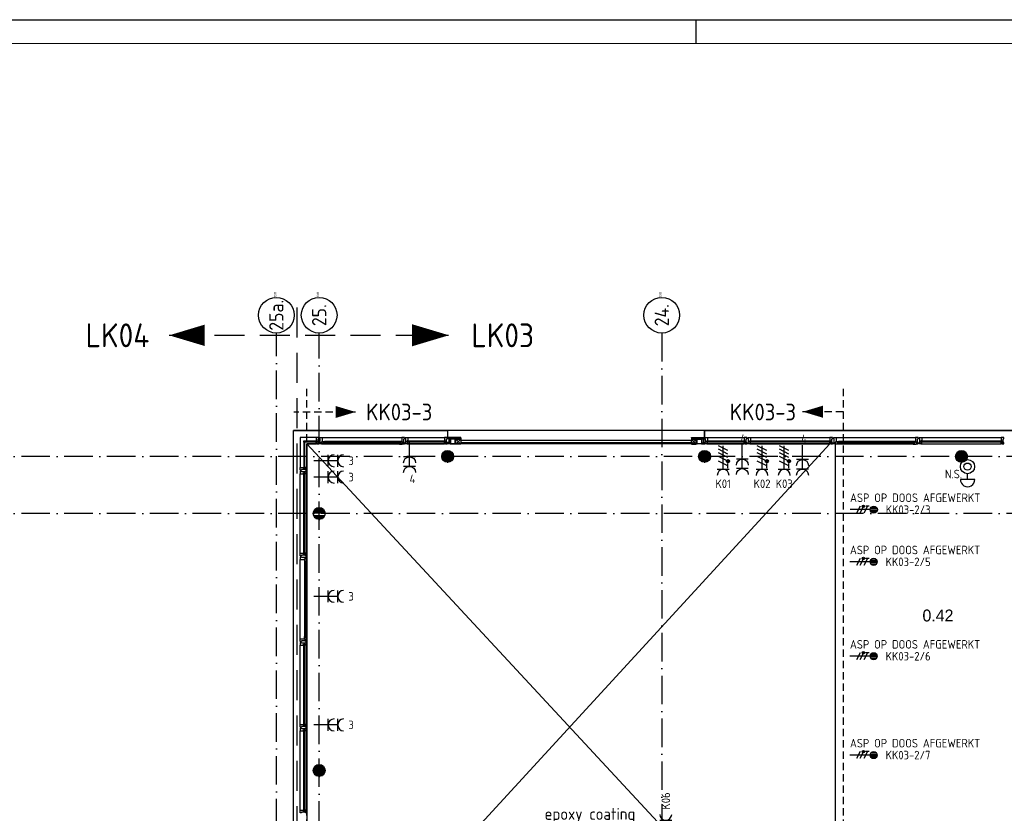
# Model space of a CAD drawing. Header units: millimetres. Extents: x -6587 to 112885, y 244 to 84344.
# Tile 45 of 47: x 43599 to 64293, y 67669 to 84344. Entities that reach past the tile are written whole.
import ezdxf
from ezdxf.enums import TextEntityAlignment as Align

# ---------------------------------------------------------------- set-up
doc = ezdxf.new("R2010")
doc.units = ezdxf.units.MM
doc.header["$LTSCALE"] = 100
doc.linetypes.add('DASHDOT', pattern=[9, 6, -1.5, 0, -1.5])
doc.linetypes.add('HIDDEN', pattern=[9.525, 6.35, -3.175])
doc.layers.get('0').update_dxf_attribs({"linetype": 'CONTINUOUS'})
for name, color, linetype in [('AL$7----_STRAMIEN', 1, 'DASHDOT'), ('ALN-----_BLOCKNAAM', 2, 'CONTINUOUS'), ('BOUW', 8, 'CONTINUOUS'), ('EB62203-_ATTRIB', 2, 'CONTINUOUS'), ('EB62208-_ATTRIB', 2, 'CONTINUOUS'), ('EB63104-_ATTRIB', 2, 'CONTINUOUS'), ('EB6441--_ATTRIB', 2, 'CONTINUOUS'), ('EL62203-_KRACHT-WCD230', 3, 'CONTINUOUS'), ('EL62208-_KRACHT-WCD400', 3, 'CONTINUOUS'), ('EL63104-_LICHT-ASP230V', 3, 'CONTINUOUS'), ('EL6441--_DATACOM', 3, 'CONTINUOUS'), ('LIJN025', 10, 'CONTINUOUS'), ('LIJN035', 50, 'CONTINUOUS'), ('LIJN050', 90, 'CONTINUOUS'), ('LIJN070', 130, 'CONTINUOUS'), ('TEKST25', 1, 'CONTINUOUS'), ('TEKST35', 50, 'CONTINUOUS'), ('TEKST50', 90, 'CONTINUOUS')]:
    doc.layers.add(name, color=color, linetype=linetype)
doc.styles.add('1_8', font='iso', dxfattribs={"width": 0.7, "height": 1.8})
doc.styles.add('BURO-025', font='BUROFONT.shx', dxfattribs={"height": 250})
doc.styles.add('ISO', font='ISO.SHX')
doc.styles.add('MAATVOERING', font='iso.shx')
doc.styles.add('NORATT', font='isocp.shx')
doc.styles.add('ROMAND', font='romand')
doc.styles.get("Standard").update_dxf_attribs({"font": 'iso.shx'})

# ---------------------------------------------------------------- blocks, each defined once
blk = doc.blocks.new('A0-G')
at = {"layer": 'LIJN025', "linetype": 'Continuous'}
blk.add_line((644, 836), (644, 841), dxfattribs=at)
at = {"layer": 'LIJN025'}
blk.add_lwpolyline([(1189, 841), (1189, 0), (0, 0), (0, 841)], close=True, dxfattribs=at)
at = {"layer": 'LIJN050', "const_width": 0.2}
blk.add_lwpolyline([(1184, 836), (25, 836), (25, 5), (1184, 5)], close=True, dxfattribs=at)
at = {"layer": 'TEKST25', "style": 'ROMAND', "width": 2.899115}
blk.add_attdef('STATUS', text='', height=2.5, dxfattribs=at).set_placement((1143, 71.5), (1182, 71.5), align=Align.FIT)
at = {"layer": 'TEKST25', "style": 'ISO'}
for tag, p in [('E', (1144.25, 66)), ('NAAM-E', (1155.75, 66)), ('DATUM-E', (1174, 66)), ('D', (1144.25, 61)), ('NAAM-D', (1155.75, 61)), ('DATUM-D', (1174, 61)), ('C', (1144.25, 56)), ('NAAM-C', (1155.75, 56)), ('DATUM-C', (1174, 56)), ('B', (1144.25, 51)), ('NAAM-B', (1155.75, 51)), ('DATUM-B', (1174, 51)), ('A', (1144.25, 46)), ('NAAM-A', (1155.75, 46)), ('DATUM-A', (1174, 46))]:
    blk.add_attdef(tag, text='', height=2.5, dxfattribs=at).set_placement(p, align=Align.CENTER)
for tag, p in [('DATUM', (1021.75, 36.25)), ('SCHAAL', (1057, 36.25)), ('GETEKEND', (1087.25, 36.25)), ('GECONTOL.', (1122, 36.25)), ('FORMAAT', (1152.25, 28.25))]:
    blk.add_attdef(tag, p, '', height=2.5, dxfattribs=at)
at = {"layer": 'TEKST35', "style": 'ISO'}
for tag, p in [('PROJECT', (1023.5, 72.5)), ('PLAATS', (1023.5, 63.5)), ('INSTALLATIE-REGEL1', (1023.5, 52.5)), ('INSTALLATIE-REGEL2', (1023.5, 43.5))]:
    blk.add_attdef(tag, p, '', height=4, dxfattribs=at)
blk.add_attdef('PROJ.NR.', text='', height=4, dxfattribs=at).set_placement((1170, 23), align=Align.CENTER)
at = {"layer": 'TEKST50', "style": 'ISO'}
blk.add_attdef('FILE-NAAM', text='', height=5, dxfattribs=at).set_placement((1162.5, 7.5), align=Align.CENTER)
blk = doc.blocks.new('ES3W2A')
at = {"ltscale": 0.5}
for p, q in [((1.25, 2), (-1.25, 2)), ((1.25, 0), (-1.25, 0)), ((0, 2), (0, -3))]:
    blk.add_line(p, q, dxfattribs=at)
for centre in [(0, 3.25), (0, 1.25)]:
    blk.add_arc(centre, 1.25, 180, 0, dxfattribs=at)
at = {"ltscale": 0.5, "style": '1_8'}
for tag, flags, p in [('VERMOGEN', 9, (-2.5, 5)), ('GROEP', 8, (0, 5)), ('SCHAK', 8, (2.5, 5)), ('GELIJK', 9, (5, 5)), ('TAL', 8, (2.5, 5)), ('KAST', 9, (7, 5))]:
    blk.add_attdef(tag, text='', height=1.8, rotation=90, dxfattribs=dict(at, flags=flags)).set_placement(p, align=Align.MIDDLE_CENTER)
at = {"ltscale": 0.5, "style": '1_8', "width": 0.7, "flags": 8}
blk.add_attdef('DOEL', text='', height=1.8, rotation=90, dxfattribs=at).set_placement((-2.5, 5), align=Align.MIDDLE_LEFT)
at = {"ltscale": 0.5, "style": '1_8', "flags": 9}
blk.add_attdef('M_CODE', text='', height=1.8, dxfattribs=at).set_placement((0, 0), align=Align.MIDDLE_CENTER)
blk = doc.blocks.new('ES111454')
for p, q in [((-1.51, 2.61), (1.49, 2.61)), ((-0.01, 2.61), (-0.01, 1.44))]:
    blk.add_line(p, q)
for radius in [1.5, 0.75]:
    blk.add_circle((0.01, -0.08), radius)
blk.add_arc((-0.01, 2.64), 1.5, 358.854, 181.146)
at = {"style": '1_8'}
for tag, flags, p in [('NUMMER', 8, (0.01, 5.42)), ('CODE', 8, (0.01, 2.92)), ('M_CODE', 9, (0.01, -0.08))]:
    blk.add_attdef(tag, text='', height=2, dxfattribs=dict(at, flags=flags)).set_placement(p, align=Align.MIDDLE)
blk = doc.blocks.new('ES2W4A')
at = {"color": 0, "ltscale": 0.5}
for p, q in [((-1.25, 2), (1.25, 2)), ((0, 2), (0, -3))]:
    blk.add_line(p, q, dxfattribs=at)
at = {"color": 0}
for p, q in [((-1.25, 2), (1.25, 2)), ((0, 2), (0, -3))]:
    blk.add_line(p, q, dxfattribs=at)
at = {"color": 1, "ltscale": 0.5}
for p, q in [((-1.2, -0.02), (-1.2, 0.52)), ((-1.07, -0.08), (-1.07, 0.58)), ((-1, 1.75), (-1, 0.75)), ((-1, 1.25), (1, 0.25)), ((-1, 0.25), (1, -0.75)), ((-0.93, -0.08), (-0.93, 0.58)), ((-0.8, -0.02), (-0.8, 0.52)), ((-1, -0.5), (1, -1.5)), ((-1, -1.25), (1, -2.25)), ((-1, -2), (1, -3))]:
    blk.add_line(p, q, dxfattribs=at)
at = {"color": 1}
for p, q in [((-1.2, -0.02), (-1.2, 0.52)), ((-1.07, -0.08), (-1.07, 0.58)), ((-1, 1.75), (-1, 0.75)), ((-1, 1.25), (1, 0.25)), ((-1, 0.25), (1, -0.75)), ((-0.93, -0.08), (-0.93, 0.58)), ((-0.8, -0.02), (-0.8, 0.52)), ((-1, -0.5), (1, -1.5)), ((-1, -1.25), (1, -2.25)), ((-1, -2), (1, -3))]:
    blk.add_line(p, q, dxfattribs=at)
at = {"color": 1, "ltscale": 0.5}
blk.add_circle((-1, 0.25), 0.333, dxfattribs=at)
at = {"color": 1}
blk.add_circle((-1, 0.25), 0.333, dxfattribs=at)
at = {"color": 0, "ltscale": 0.5}
blk.add_arc((0, 3.25), 1.25, 180, 0, dxfattribs=at)
at = {"color": 0}
blk.add_arc((0, 3.25), 1.25, 180, 0, dxfattribs=at)
at = {"ltscale": 0.5, "style": 'NORATT'}
for tag, flags, p in [('VERMOGEN', 9, (-3.75, 4.25)), ('DOEL', 8, (-1.25, 4.25)), ('GROEP', 8, (1.25, 4.25)), ('TAL', 8, (-3.75, 4.25)), ('KAST', 9, (3.75, 4.25))]:
    blk.add_attdef(tag, text='', height=1.8, rotation=90, dxfattribs=dict(at, flags=flags)).set_placement(p, align=Align.MIDDLE_LEFT)
at = {"style": '1_8'}
for tag, flags, p in [('VERMOGEN', 9, (-3.75, 4.25)), ('DOEL', 8, (-1.25, 4.25)), ('GROEP', 8, (1.25, 4.25)), ('TAL', 8, (-3.75, 4.25)), ('KAST', 9, (3.75, 4.25))]:
    blk.add_attdef(tag, text='', height=1.8, rotation=90, dxfattribs=dict(at, flags=flags)).set_placement(p, align=Align.MIDDLE_LEFT)
at = {"color": 0, "ltscale": 0.5, "style": 'NORATT', "width": 0.7, "flags": 8}
blk.add_attdef('SCHAK', text='', height=1.8, rotation=90, dxfattribs=at).set_placement((3.75, 4.25), align=Align.MIDDLE_LEFT)
at = {"color": 0, "style": '1_8', "width": 0.7, "flags": 8}
blk.add_attdef('SCHAK', text='', height=1.8, rotation=90, dxfattribs=at).set_placement((3.75, 4.25), align=Align.MIDDLE_LEFT)
at = {"ltscale": 0.5, "style": 'NORATT', "flags": 9}
blk.add_attdef('GELIJK', text='', height=1.8, rotation=90, dxfattribs=at).set_placement((5, 5), align=Align.MIDDLE_CENTER)
at = {"style": '1_8', "flags": 9}
blk.add_attdef('GELIJK', text='', height=1.8, rotation=90, dxfattribs=at).set_placement((5, 5), align=Align.MIDDLE_CENTER)
at = {"ltscale": 0.5, "style": 'NORATT', "flags": 9}
blk.add_attdef('M_CODE', text='', height=1.8, dxfattribs=at).set_placement((0, 0), align=Align.MIDDLE_CENTER)
at = {"style": '1_8', "flags": 9}
blk.add_attdef('M_CODE', text='', height=1.8, dxfattribs=at).set_placement((0, 0), align=Align.MIDDLE_CENTER)
blk = doc.blocks.new('ES3X5')
at = {"color": 0}
for p, q in [((-0.45, 1.4), (-0.45, 2.6)), ((-0.15, 1.27), (-0.15, 2.73)), ((0.15, 1.27), (0.15, 2.73)), ((0.45, 1.4), (0.45, 2.6)), ((0, 1.25), (0, -3))]:
    blk.add_line(p, q, dxfattribs=at)
at = {"color": 1}
for p, q in [((-0.88, -0.38), (-0.88, 0.01)), ((-0.78, -0.42), (-0.78, 0.06)), ((-0.73, 1.04), (-0.73, 0.3)), ((-0.73, 0.67), (0.73, -0.07)), ((-0.69, -0.42), (-0.69, 0.06)), ((-0.59, -0.38), (-0.59, 0.01)), ((-0.73, -0.18), (0.73, -0.92)), ((-0.73, -0.88), (0.73, -1.62))]:
    blk.add_line(p, q, dxfattribs=at)
at = {"color": 0}
blk.add_circle((0, 2), 0.75, dxfattribs=at)
at = {"color": 1}
blk.add_circle((-0.73, -0.18), 0.245, dxfattribs=at)
at = {"style": '1_8'}
for tag, flags, p in [('VERMOGEN', 9, (-2.5, 4.5)), ('GROEP', 8, (0, 4.5)), ('SCHAK', 8, (2.5, 4.5)), ('KAST', 9, (7, 4.5)), ('DOEL', 8, (-2.5, 1))]:
    blk.add_attdef(tag, text='', height=1.8, rotation=90, dxfattribs=dict(at, flags=flags)).set_placement(p, align=Align.MIDDLE_LEFT)
for tag, flags, p in [('GELIJK', 9, (5, 4.5)), ('TAL', 8, (2.5, 4.5))]:
    blk.add_attdef(tag, text='', height=1.8, rotation=90, dxfattribs=dict(at, flags=flags)).set_placement(p, align=Align.MIDDLE_CENTER)
at = {"style": '1_8', "flags": 9}
blk.add_attdef('M_CODE', text='', height=1.8, dxfattribs=at).set_placement((0, 0), align=Align.MIDDLE_CENTER)
blk = doc.blocks.new('1011')
at = {"layer": 'AL$7----_STRAMIEN', "color": 7, "linetype": 'Continuous'}
blk.add_circle((-750, 0), 750, dxfattribs=at)
at = {"layer": 'AL$7----_STRAMIEN', "color": 3, "linetype": 'Continuous'}
blk.add_attdef('STR-NAAM', text='', height=600, rotation=360, dxfattribs=at).set_placement((-750, 0), align=Align.MIDDLE)
at = {"layer": 'ALN-----_BLOCKNAAM', "linetype": 'Continuous'}
blk.add_text('1011', height=100, dxfattribs=at).set_placement((0, 0))

msp = doc.modelspace()

# ---------------------------------------------------------------- hatches: boundary and pattern name
at = {"layer": 'BOUW'}
h = msp.add_hatch(dxfattribs=at)
h.set_pattern_fill('GEWPBET', color=256, scale=100, style=0)
h.set_pattern_definition([(0, (-97707.338, 41624.462), (0, 20), [])])
edge = h.paths.add_edge_path()
edge.add_arc((52593, 75169), 125, 0, 360)
h = msp.add_hatch(dxfattribs=at)
h.set_pattern_fill('GEWPBET', color=256, scale=100, style=0)
h.set_pattern_definition([(0, (-92307.338, 41624.462), (0, 20), [])])
edge = h.paths.add_edge_path()
edge.add_arc((57993, 75169), 125, 0, 360)
h = msp.add_hatch(dxfattribs=at)
h.set_pattern_fill('GEWPBET', color=256, scale=100, style=0)
h.set_pattern_definition([(0, (-86907.338, 41624.462), (0, 20), [])])
edge = h.paths.add_edge_path()
edge.add_arc((63393, 75169), 125, 0, 360)

# ---------------------------------------------------------------- linework, layer by layer
at = {"layer": 'AL$7----_STRAMIEN', "color": 1}
for p, q in [((49893, 41219), (49893, 77760)), ((57093, 77760), (57093, 36769)), ((57093, 77760), (57093, 36769)), ((85638, 75169), (4583, 75169)), ((85638, 73969), (4559, 73969)), ((85638, 73969), (4562, 73969))]:
    msp.add_line(p, q, dxfattribs=at)
msp.add_lwpolyline([(48993, 36769), (48993, 77760)], dxfattribs=at)
msp.add_lwpolyline([(48993, 36769), (48993, 77760)], dxfattribs=at)
at = {"layer": 'BOUW'}
for p, q in [((82833, 75709), (49353, 75709)), ((49353, 57839), (49353, 75709)), ((49353, 75709), (52593, 75709)), ((49494, 75568), (49494, 74934)), ((49828, 75568), (49494, 75568)), ((49828, 75568), (49828, 75561)), ((49865, 75568), (49828, 75568)), ((49828, 75561), (49828, 75557)), ((49828, 75557), (49828, 75549)), ((49828, 75549), (49828, 75496)), ((49884, 75568), (49865, 75568)), ((49870, 75538), (49884, 75538)), ((49870, 75458), (49870, 75538)), ((49884, 75562), (49884, 75568)), ((49884, 75548), (49884, 75562)), ((49884, 75548), (49884, 75548)), ((49884, 75538), (49884, 75548)), ((49902, 75568), (49958, 75568)), ((49902, 75538), (49902, 75568)), ((49916, 75538), (49902, 75538)), ((49916, 75458), (49916, 75538)), ((49958, 75568), (51628, 75568)), ((49958, 75568), (49958, 75480)), ((51628, 75568), (51628, 75480)), ((51684, 75568), (51628, 75568)), ((51670, 75538), (51684, 75538)), ((51670, 75458), (51670, 75538)), ((51684, 75538), (51684, 75568)), ((52593, 75709), (52593, 75568)), ((57836, 75539), (57930, 75539)), ((57993, 75709), (74193, 75709)), ((57993, 75538), (57993, 75709)), ((49568, 75494), (49843, 75494)), ((49568, 75468), (49568, 75494)), ((49843, 75468), (49568, 75468)), ((49568, 75468), (49568, 74919)), ((49594, 75468), (49568, 75468)), ((49594, 74919), (49594, 75468)), ((60743, 75429), (49633, 75429)), ((49633, 75429), (60743, 63469)), ((49633, 63469), (60628, 75429)), ((49633, 75429), (49633, 63469)), ((49633, 75429), (49828, 75429)), ((49633, 74934), (49633, 75429)), ((49828, 75496), (49845, 75496)), ((49828, 75466), (49845, 75466)), ((49828, 75429), (49828, 75466)), ((49840, 75429), (49828, 75429)), ((49840, 75434), (49840, 75429)), ((49845, 75434), (49840, 75434)), ((49843, 75494), (49843, 75468)), ((49845, 75496), (49845, 75429)), ((49845, 75466), (49845, 75434)), ((49845, 75429), (49884, 75429)), ((49884, 75458), (49870, 75458)), ((49884, 75449), (49884, 75458)), ((49884, 75449), (49884, 75449)), ((49884, 75435), (49884, 75449)), ((49884, 75429), (49884, 75435)), ((49902, 75458), (49916, 75458)), ((49902, 75429), (49902, 75458)), ((49935, 75429), (49902, 75429)), ((49935, 75465), (49935, 75429)), ((49949, 75465), (49935, 75465)), ((49938, 75460), (49961, 75460)), ((49938, 75430), (49938, 75460)), ((49945, 75430), (49938, 75430)), ((49948, 75426), (49945, 75430)), ((49990, 75426), (49948, 75426)), ((49949, 75480), (49949, 75465)), ((49958, 75480), (49949, 75480)), ((49953, 75480), (49958, 75480)), ((49953, 75465), (49953, 75480)), ((49961, 75465), (49953, 75465)), ((49958, 75480), (50005, 75480)), ((49961, 75460), (49961, 75465)), ((49990, 75467), (49990, 75426)), ((50007, 75467), (49990, 75467)), ((49990, 75442), (50007, 75442)), ((49990, 75428), (49990, 75442)), ((50007, 75428), (49990, 75428)), ((49992, 75465), (51594, 75465)), ((49992, 75444), (49992, 75465)), ((51594, 75444), (49992, 75444)), ((51581, 75480), (50005, 75480)), ((50005, 75480), (50007, 75467)), ((51581, 75426), (50005, 75426)), ((50007, 75442), (50007, 75428)), ((51581, 75480), (51579, 75467)), ((51579, 75467), (51596, 75467)), ((51579, 75442), (51579, 75428)), ((51596, 75442), (51579, 75442)), ((51579, 75428), (51596, 75428)), ((51628, 75480), (51581, 75480)), ((51594, 75465), (51594, 75444)), ((51596, 75467), (51596, 75426)), ((51596, 75428), (51596, 75442)), ((51596, 75426), (51638, 75426)), ((51625, 75465), (51633, 75465)), ((51625, 75460), (51625, 75465)), ((51648, 75460), (51625, 75460)), ((51633, 75480), (51628, 75480)), ((51628, 75480), (51637, 75480)), ((51633, 75465), (51633, 75480)), ((51637, 75480), (51637, 75465)), ((51637, 75465), (51651, 75465)), ((51638, 75426), (51641, 75430)), ((51641, 75430), (51648, 75430)), ((51648, 75430), (51648, 75460)), ((51651, 75465), (51651, 75429)), ((51651, 75429), (51684, 75429)), ((51684, 75458), (51670, 75458)), ((51684, 75429), (51684, 75458)), ((57828, 75437), (57828, 75531)), ((57834, 75437), (57834, 75531)), ((57836, 75533), (57930, 75533)), ((57930, 75435), (57836, 75435)), ((57930, 75429), (57836, 75429)), ((57932, 75531), (57932, 75437)), ((57938, 75531), (57938, 75437)), ((60743, 63469), (60743, 75429)), ((49494, 74934), (49501, 74934)), ((49494, 74897), (49494, 74934)), ((49501, 74934), (49505, 74934)), ((49505, 74934), (49513, 74934)), ((49513, 74934), (49566, 74934)), ((49566, 74934), (49566, 74917)), ((49566, 74917), (49633, 74917)), ((49568, 74919), (49594, 74919)), ((49596, 74934), (49596, 74917)), ((49633, 74934), (49596, 74934)), ((49596, 74917), (49628, 74917)), ((49628, 74922), (49633, 74922)), ((49628, 74917), (49628, 74922)), ((49633, 74922), (49633, 74934)), ((49633, 74917), (49633, 74878)), ((49494, 74878), (49494, 74897)), ((49500, 74878), (49494, 74878)), ((49494, 74860), (49494, 74841)), ((49500, 74860), (49494, 74860)), ((49494, 74841), (49494, 74804)), ((49494, 73134), (49494, 74804)), ((49494, 74804), (49501, 74804)), ((49514, 74878), (49500, 74878)), ((49514, 74860), (49500, 74860)), ((49501, 74804), (49505, 74804)), ((49505, 74804), (49513, 74804)), ((49513, 74804), (49566, 74804)), ((49514, 74878), (49514, 74878)), ((49523, 74878), (49514, 74878)), ((49514, 74860), (49514, 74860)), ((49523, 74860), (49514, 74860)), ((49523, 74892), (49523, 74878)), ((49603, 74892), (49523, 74892)), ((49523, 74846), (49523, 74860)), ((49603, 74846), (49523, 74846)), ((49566, 74821), (49633, 74821)), ((49566, 74804), (49566, 74821)), ((49568, 73119), (49568, 74819)), ((49568, 74819), (49594, 74819)), ((49594, 74819), (49594, 73119)), ((49596, 74804), (49596, 74821)), ((49596, 74821), (49628, 74821)), ((49633, 74804), (49596, 74804)), ((49603, 74878), (49603, 74892)), ((49613, 74878), (49603, 74878)), ((49603, 74860), (49603, 74846)), ((49613, 74860), (49603, 74860)), ((49613, 74878), (49613, 74878)), ((49627, 74878), (49613, 74878)), ((49613, 74860), (49613, 74860)), ((49627, 74860), (49613, 74860)), ((49633, 74878), (49627, 74878)), ((49633, 74860), (49627, 74860)), ((49628, 74821), (49628, 74816)), ((49628, 74816), (49633, 74816)), ((49633, 74821), (49633, 74860)), ((49633, 74816), (49633, 74804)), ((49633, 73134), (49633, 74804)), ((49769, 73984), (50017, 73984)), ((49773, 74004), (50013, 74004)), ((49776, 73924), (50010, 73924)), ((49781, 74024), (50005, 74024)), ((49786, 73904), (50000, 73904)), ((49793, 74044), (49992, 74044)), ((49801, 73884), (49985, 73884)), ((49812, 74064), (49973, 74064)), ((49846, 74084), (49940, 74084)), ((49824, 73864), (49962, 73864)), ((49880, 73844), (49906, 73844)), ((49494, 73134), (49501, 73134)), ((49494, 73097), (49494, 73134)), ((49494, 73078), (49494, 73097)), ((49500, 73078), (49494, 73078)), ((49494, 73060), (49494, 73004)), ((49523, 73060), (49494, 73060)), ((49513, 73078), (49500, 73078)), ((49501, 73134), (49505, 73134)), ((49505, 73134), (49513, 73134)), ((49513, 73134), (49566, 73134)), ((49513, 73078), (49513, 73078)), ((49523, 73078), (49513, 73078)), ((49523, 73092), (49523, 73078)), ((49603, 73092), (49523, 73092)), ((49523, 73046), (49523, 73060)), ((49566, 73134), (49566, 73117)), ((49566, 73117), (49633, 73117)), ((49594, 73119), (49568, 73119)), ((49596, 73134), (49596, 73117)), ((49633, 73134), (49596, 73134)), ((49596, 73117), (49628, 73117)), ((49603, 73078), (49603, 73092)), ((49613, 73078), (49603, 73078)), ((49603, 73060), (49603, 73046)), ((49633, 73060), (49603, 73060)), ((49613, 73078), (49613, 73078)), ((49627, 73078), (49613, 73078)), ((49633, 73078), (49627, 73078)), ((49628, 73122), (49633, 73122)), ((49628, 73117), (49628, 73122)), ((49633, 73122), (49633, 73134)), ((49633, 73117), (49633, 73078)), ((49633, 73027), (49633, 73060)), ((49494, 73004), (49582, 73004)), ((49494, 71334), (49494, 73004)), ((49603, 73046), (49523, 73046)), ((49582, 73013), (49597, 73013)), ((49582, 73004), (49582, 73013)), ((49582, 73009), (49582, 73004)), ((49597, 73009), (49582, 73009)), ((49582, 73004), (49582, 72957)), ((49582, 72957), (49595, 72955)), ((49582, 72957), (49582, 71381)), ((49595, 72972), (49636, 72972)), ((49595, 72955), (49595, 72972)), ((49597, 73027), (49633, 73027)), ((49597, 73013), (49597, 73027)), ((49597, 73001), (49597, 73009)), ((49602, 73001), (49597, 73001)), ((49597, 71368), (49597, 72970)), ((49597, 72970), (49618, 72970)), ((49602, 73024), (49602, 73001)), ((49632, 73024), (49602, 73024)), ((49618, 72970), (49618, 71368)), ((49620, 72972), (49620, 72955)), ((49634, 72972), (49620, 72972)), ((49620, 72955), (49634, 72955)), ((49632, 73017), (49632, 73024)), ((49636, 73014), (49632, 73017)), ((49634, 72955), (49634, 72972)), ((49636, 72972), (49636, 73014)), ((49636, 72957), (49636, 71381)), ((49494, 71334), (49582, 71334)), ((49494, 71278), (49494, 71334)), ((49523, 71278), (49494, 71278)), ((49494, 71260), (49494, 71241)), ((49500, 71260), (49494, 71260)), ((49494, 71241), (49494, 71204)), ((49494, 69534), (49494, 71204)), ((49494, 71204), (49501, 71204)), ((49514, 71260), (49500, 71260)), ((49501, 71204), (49505, 71204)), ((49505, 71204), (49513, 71204)), ((49513, 71204), (49566, 71204)), ((49514, 71260), (49514, 71260)), ((49523, 71260), (49514, 71260)), ((49523, 71292), (49523, 71278)), ((49603, 71292), (49523, 71292)), ((49523, 71246), (49523, 71260)), ((49603, 71246), (49523, 71246)), ((49566, 71221), (49633, 71221)), ((49566, 71204), (49566, 71221)), ((49568, 69519), (49568, 71219)), ((49568, 71219), (49594, 71219)), ((49582, 71381), (49595, 71383)), ((49582, 71334), (49582, 71381)), ((49582, 71329), (49582, 71334)), ((49582, 71334), (49582, 71325)), ((49597, 71329), (49582, 71329)), ((49582, 71325), (49597, 71325)), ((49594, 71219), (49594, 69519)), ((49595, 71383), (49595, 71366)), ((49595, 71366), (49636, 71366)), ((49596, 71204), (49596, 71221)), ((49596, 71221), (49628, 71221)), ((49633, 71204), (49596, 71204)), ((49618, 71368), (49597, 71368)), ((49597, 71337), (49597, 71329)), ((49602, 71337), (49597, 71337)), ((49597, 71325), (49597, 71311)), ((49597, 71311), (49633, 71311)), ((49602, 71314), (49602, 71337)), ((49632, 71314), (49602, 71314)), ((49603, 71278), (49603, 71292)), ((49633, 71278), (49603, 71278)), ((49603, 71260), (49603, 71246)), ((49613, 71260), (49603, 71260)), ((49613, 71260), (49613, 71260)), ((49627, 71260), (49613, 71260)), ((49620, 71383), (49634, 71383)), ((49620, 71366), (49620, 71383)), ((49634, 71366), (49620, 71366)), ((49633, 71260), (49627, 71260)), ((49628, 71221), (49628, 71216)), ((49628, 71216), (49633, 71216)), ((49636, 71324), (49632, 71321)), ((49632, 71321), (49632, 71314)), ((49633, 71311), (49633, 71278)), ((49633, 71221), (49633, 71260)), ((49633, 71216), (49633, 71204)), ((49633, 69534), (49633, 71204)), ((49634, 71383), (49634, 71366)), ((49636, 71366), (49636, 71324)), ((49494, 69534), (49501, 69534)), ((49494, 69497), (49494, 69534)), ((49501, 69534), (49505, 69534)), ((49505, 69534), (49513, 69534)), ((49513, 69534), (49566, 69534)), ((49566, 69534), (49566, 69517)), ((49596, 69534), (49596, 69517)), ((49633, 69534), (49596, 69534)), ((49633, 69522), (49633, 69534)), ((49494, 69478), (49494, 69497)), ((49500, 69478), (49494, 69478)), ((49494, 69460), (49494, 69441)), ((49500, 69460), (49494, 69460)), ((49494, 69441), (49494, 69404)), ((49494, 69404), (49501, 69404)), ((49494, 67734), (49494, 69404)), ((49513, 69478), (49500, 69478)), ((49514, 69460), (49500, 69460)), ((49501, 69404), (49505, 69404)), ((49505, 69404), (49513, 69404)), ((49513, 69478), (49513, 69478)), ((49523, 69478), (49513, 69478)), ((49513, 69404), (49566, 69404)), ((49514, 69460), (49514, 69460)), ((49523, 69460), (49514, 69460)), ((49523, 69492), (49523, 69478)), ((49603, 69492), (49523, 69492)), ((49523, 69446), (49523, 69460)), ((49603, 69446), (49523, 69446)), ((49566, 69517), (49633, 69517)), ((49566, 69421), (49633, 69421)), ((49566, 69404), (49566, 69421)), ((49594, 69519), (49568, 69519)), ((49568, 67719), (49568, 69419)), ((49568, 69419), (49594, 69419)), ((49594, 69419), (49594, 67719)), ((49596, 69517), (49628, 69517)), ((49596, 69404), (49596, 69421)), ((49596, 69421), (49628, 69421)), ((49633, 69404), (49596, 69404)), ((49603, 69478), (49603, 69492)), ((49613, 69478), (49603, 69478)), ((49603, 69460), (49603, 69446)), ((49613, 69460), (49603, 69460)), ((49613, 69478), (49613, 69478)), ((49627, 69478), (49613, 69478)), ((49613, 69460), (49613, 69460)), ((49627, 69460), (49613, 69460)), ((49633, 69478), (49627, 69478)), ((49633, 69460), (49627, 69460)), ((49628, 69522), (49633, 69522)), ((49628, 69517), (49628, 69522)), ((49628, 69421), (49628, 69416)), ((49628, 69416), (49633, 69416)), ((49633, 69517), (49633, 69478)), ((49633, 69421), (49633, 69460)), ((49633, 69416), (49633, 69404)), ((49633, 67734), (49633, 69404)), ((49768, 68564), (50018, 68564)), ((49769, 68584), (50017, 68584)), ((49770, 68544), (50015, 68544)), ((49773, 68604), (50013, 68604)), ((49776, 68524), (50010, 68524)), ((49781, 68624), (50005, 68624)), ((49786, 68504), (50000, 68504)), ((49793, 68644), (49992, 68644)), ((49812, 68664), (49973, 68664)), ((49846, 68684), (49940, 68684)), ((49801, 68484), (49985, 68484)), ((49801, 68484), (49985, 68484)), ((49824, 68464), (49962, 68464)), ((49824, 68464), (49962, 68464)), ((49880, 68444), (49906, 68444)), ((49880, 68444), (49906, 68444)), ((49494, 67734), (49501, 67734)), ((49494, 67697), (49494, 67734)), ((49494, 67678), (49494, 67697)), ((49500, 67678), (49494, 67678)), ((49513, 67678), (49500, 67678)), ((49501, 67734), (49505, 67734)), ((49505, 67734), (49513, 67734)), ((49513, 67734), (49566, 67734)), ((49513, 67678), (49513, 67678)), ((49523, 67678), (49513, 67678)), ((49523, 67692), (49523, 67678)), ((49603, 67692), (49523, 67692)), ((49566, 67734), (49566, 67717)), ((49566, 67717), (49633, 67717)), ((49594, 67719), (49568, 67719)), ((49596, 67734), (49596, 67717)), ((49633, 67734), (49596, 67734)), ((49596, 67717), (49628, 67717)), ((49603, 67678), (49603, 67692)), ((49613, 67678), (49603, 67678)), ((49613, 67678), (49613, 67678)), ((49627, 67678), (49613, 67678)), ((49633, 67678), (49627, 67678)), ((49628, 67722), (49633, 67722)), ((49628, 67717), (49628, 67722)), ((49633, 67722), (49633, 67734)), ((49633, 67717), (49633, 67678))]:
    msp.add_line(p, q, dxfattribs=at)
for points in [[(51741, 75429), (51702, 75429), (51702, 75435), (51702, 75449), (51702, 75449), (51702, 75459), (51716, 75459), (51716, 75539), (51702, 75539), (51702, 75548), (51702, 75548), (51702, 75562), (51702, 75568), (51721, 75568), (51758, 75568), (51758, 75561), (51758, 75557), (51758, 75549), (51758, 75496), (51741, 75496)], [(52545, 75429), (52584, 75429), (52584, 75435), (52584, 75449), (52584, 75449), (52584, 75459), (52570, 75459), (52570, 75539), (52584, 75539), (52584, 75548), (52584, 75548), (52584, 75562), (52584, 75568), (52565, 75568), (52528, 75568), (52528, 75561), (52528, 75557), (52528, 75549), (52528, 75496), (52545, 75496)], [(52589, 75568), (52589, 75556), (52868, 75556), (52868, 75568)], [(52648, 75556), (52648, 75539), (52589, 75539), (52589, 75556)], [(52589, 75444), (52648, 75444), (52648, 75539), (52616, 75539), (52616, 75521), (52616, 75521), (52616, 75459), (52589, 75459)], [(52866, 75539), (52866, 75529), (52758, 75529), (52758, 75539)], [(52868, 75556), (52868, 75539), (52826, 75539), (52826, 75556)], [(57997, 75568), (57997, 75556), (57718, 75556), (57718, 75568)], [(57718, 75556), (57718, 75539), (57759, 75539), (57759, 75556)], [(57720, 75539), (57720, 75529), (57828, 75529), (57828, 75539)], [(57938, 75556), (57938, 75539), (57997, 75539), (57997, 75556)], [(57997, 75444), (57938, 75444), (57938, 75539), (57970, 75539), (57970, 75521), (57970, 75521), (57970, 75459), (57997, 75459)], [(58041, 75429), (58002, 75429), (58002, 75435), (58002, 75449), (58002, 75449), (58002, 75459), (58016, 75459), (58016, 75539), (58002, 75539), (58002, 75548), (58002, 75548), (58002, 75562), (58002, 75568), (58021, 75568), (58058, 75568), (58058, 75561), (58058, 75557), (58058, 75549), (58058, 75496), (58041, 75496)], [(58845, 75429), (58884, 75429), (58884, 75435), (58884, 75449), (58884, 75449), (58884, 75459), (58870, 75459), (58870, 75539), (58884, 75539), (58884, 75548), (58884, 75548), (58884, 75562), (58884, 75568), (58865, 75568), (58828, 75568), (58828, 75561), (58828, 75557), (58828, 75549), (58828, 75496), (58845, 75496)], [(58941, 75429), (58902, 75429), (58902, 75435), (58902, 75449), (58902, 75449), (58902, 75459), (58916, 75459), (58916, 75539), (58902, 75539), (58902, 75548), (58902, 75548), (58902, 75562), (58902, 75568), (58921, 75568), (58958, 75568), (58958, 75561), (58958, 75557), (58958, 75549), (58958, 75496), (58941, 75496)], [(60645, 75429), (60684, 75429), (60684, 75435), (60684, 75449), (60684, 75449), (60684, 75459), (60670, 75459), (60670, 75539), (60684, 75539), (60684, 75548), (60684, 75548), (60684, 75562), (60684, 75568), (60665, 75568), (60628, 75568), (60628, 75561), (60628, 75557), (60628, 75549), (60628, 75496), (60645, 75496)], [(60702, 75429), (60702, 75458), (60716, 75458), (60716, 75538), (60702, 75538), (60702, 75568), (60758, 75568), (60758, 75480), (60749, 75480), (60749, 75465), (60735, 75465), (60735, 75429)], [(62484, 75429), (62484, 75458), (62470, 75458), (62470, 75538), (62484, 75538), (62484, 75568), (62428, 75568), (62428, 75480), (62437, 75480), (62437, 75465), (62451, 75465), (62451, 75429)], [(62541, 75429), (62502, 75429), (62502, 75435), (62502, 75449), (62502, 75449), (62502, 75459), (62516, 75459), (62516, 75539), (62502, 75539), (62502, 75548), (62502, 75548), (62502, 75562), (62502, 75568), (62521, 75568), (62558, 75568), (62558, 75561), (62558, 75557), (62558, 75549), (62558, 75496), (62541, 75496)], [(64245, 75429), (64284, 75429), (64284, 75435), (64284, 75449), (64284, 75449), (64284, 75459), (64270, 75459), (64270, 75539), (64284, 75539), (64284, 75548), (64284, 75548), (64284, 75562), (64284, 75568), (64265, 75568), (64228, 75568), (64228, 75561), (64228, 75557), (64228, 75549), (64228, 75496), (64245, 75496)], [(51741, 75466), (51741, 75434), (51746, 75434), (51746, 75429), (51758, 75429), (51758, 75466)], [(52543, 75494), (52543, 75468), (51743, 75468), (51743, 75494)], [(52545, 75466), (52545, 75434), (52540, 75434), (52540, 75429), (52528, 75429), (52528, 75466)], [(52589, 75444), (52648, 75444), (52648, 75429), (52589, 75429)], [(52868, 75529), (52868, 75424), (52768, 75424), (52768, 75529)], [(57423, 75459), (57718, 75459), (57718, 75504), (53163, 75504), (52868, 75504), (52868, 75459), (53163, 75459)], [(57718, 75529), (57718, 75424), (57818, 75424), (57818, 75529)], [(57997, 75444), (57938, 75444), (57938, 75429), (57997, 75429)], [(58041, 75466), (58041, 75434), (58046, 75434), (58046, 75429), (58058, 75429), (58058, 75466)], [(58843, 75494), (58843, 75468), (58043, 75468), (58043, 75494)], [(58845, 75466), (58845, 75434), (58840, 75434), (58840, 75429), (58828, 75429), (58828, 75466)], [(58941, 75466), (58941, 75434), (58946, 75434), (58946, 75429), (58958, 75429), (58958, 75466)], [(60643, 75494), (60643, 75468), (58943, 75468), (58943, 75494)], [(60645, 75466), (60645, 75434), (60640, 75434), (60640, 75429), (60628, 75429), (60628, 75466)], [(60748, 75426), (60745, 75430), (60738, 75430), (60738, 75460), (60761, 75460), (60761, 75465), (60753, 75465), (60753, 75480), (60758, 75480), (60805, 75480), (60807, 75467), (60790, 75467), (60790, 75426)], [(60790, 75428), (60790, 75442), (60807, 75442), (60807, 75428)], [(62394, 75465), (62394, 75444), (60792, 75444), (60792, 75465)], [(62438, 75426), (62441, 75430), (62448, 75430), (62448, 75460), (62425, 75460), (62425, 75465), (62433, 75465), (62433, 75480), (62428, 75480), (62381, 75480), (62379, 75467), (62396, 75467), (62396, 75426)], [(62396, 75428), (62396, 75442), (62379, 75442), (62379, 75428)], [(62541, 75466), (62541, 75434), (62546, 75434), (62546, 75429), (62558, 75429), (62558, 75466)], [(64243, 75494), (64243, 75468), (62543, 75468), (62543, 75494)], [(64245, 75466), (64245, 75434), (64240, 75434), (64240, 75429), (64228, 75429), (64228, 75466)]]:
    msp.add_lwpolyline(points, close=True, dxfattribs=at)
for points in [[(51758, 75568), (52528, 75568)], [(52593, 75709), (52593, 75568)], [(57993, 75709), (57993, 75568)], [(58058, 75568), (58828, 75568)], [(58958, 75568), (60628, 75568)], [(60758, 75568), (62428, 75568)], [(62558, 75568), (64228, 75568)], [(51758, 75429), (52528, 75429)], [(52868, 75424), (52768, 75529)], [(52768, 75424), (52868, 75529)], [(57718, 75424), (57818, 75529)], [(57818, 75424), (57718, 75529)], [(58058, 75429), (58828, 75429)], [(58958, 75429), (60628, 75429)], [(62381, 75480), (60805, 75480)], [(62381, 75426), (60805, 75426)], [(62558, 75429), (64228, 75429)]]:
    msp.add_lwpolyline(points, dxfattribs=at)
for points in [[(52648, 75437, 0.414214), (52656, 75429), (52750, 75429, 0.414214), (52758, 75437), (52758, 75531, 0.414214), (52750, 75539), (52656, 75539, 0.414214), (52648, 75531)], [(52654, 75437, 0.414214), (52656, 75435), (52750, 75435, 0.414214), (52752, 75437), (52752, 75531, 0.414214), (52750, 75533), (52656, 75533, 0.414214), (52654, 75531)]]:
    msp.add_lwpolyline(points, format="xyb", close=True, dxfattribs=at)
for centre in [(52593, 75169), (57993, 75169), (63393, 75169), (49893, 73969), (49893, 68569)]:
    msp.add_circle(centre, 125, dxfattribs=at)
for centre, radius, start, end in [((57836, 75531), 8.25, 90, 180), ((57930, 75531), 8.25, 0, 90), ((57836, 75437), 8.25, 180, 270), ((57836, 75531), 2.25, 90, 180), ((57836, 75437), 2.25, 180, 270), ((57930, 75531), 2.25, 0, 90), ((57930, 75437), 2.25, 270, 0), ((57930, 75437), 8.25, 270, 0)]:
    msp.add_arc(centre, radius, start, end, dxfattribs=at)
at = {"layer": 'LIJN035'}
for points in [[(50659, 76101, 0, 252, 0), (50239, 76101, 252, 252, 0)], [(60059, 76107, 0, 252, 0), (60479, 76107, 252, 252, 0)]]:
    msp.add_lwpolyline(points, format="xyseb", dxfattribs=at)
at = {"layer": 'LIJN050', "color": 6, "linetype": 'HIDDEN', "ltscale": 0.25}
for p, q in [((49627, 76590), (49627, 53402)), ((60908, 76590), (60908, 53402)), ((50658, 76100), (49362, 76100)), ((60908, 76104), (60054, 76104))]:
    msp.add_line(p, q, dxfattribs=at)
at = {"layer": 'LIJN050'}
msp.add_lwpolyline([(46739, 77712, 0, 447, 0), (47483, 77712, 447, 447, 0)], format="xyseb", dxfattribs=at)
at = {"layer": 'LIJN070', "linetype": 'HIDDEN'}
for p, q in [((49423, 78298), (49423, 5129)), ((46739, 77712), (52613, 77712))]:
    msp.add_line(p, q, dxfattribs=at)
at = {"layer": 'LIJN070', "color": 90}
msp.add_lwpolyline([(52619, 77713, 0, 466, 0), (51842, 77713, 466, 466, 0)], format="xyseb", dxfattribs=at)

# ---------------------------------------------------------------- block references
at = {"xscale": 100, "yscale": 100, "zscale": 100}
msp.add_blockref('A0-G', (-6587, 244), dxfattribs=at)
at = {"layer": 'AL$7----_STRAMIEN', "xscale": 0.5, "yscale": 0.5, "zscale": 0.5, "rotation": 90}
for p, values in [((48993, 78510), {'STR-NAAM': '25a.'}), ((48993, 78510), {'STR-NAAM': '25a.'}), ((49893, 78510), {'STR-NAAM': '25.'}), ((49893, 78510), {'STR-NAAM': '25.'}), ((57093, 78510), {'STR-NAAM': '24.'}), ((57093, 78510), {'STR-NAAM': '24.'})]:
    msp.add_blockref('1011', p, dxfattribs=at).add_auto_attribs(values)
at = {"layer": 'EL62203-_KRACHT-WCD230'}
ref = msp.add_blockref('ES3W2A', (58786, 75111, 1050), dxfattribs=dict(at, xscale=-100, yscale=100, zscale=100, rotation=180))
ref.add_attrib('GROEP', '4', dxfattribs={"layer": 'EB62203-_ATTRIB', "color": 1, "height": 180, "style": '1_8', "flags": 8}).set_placement((58748, 75540, 1050), align=Align.MIDDLE_LEFT)
ref = msp.add_blockref('ES3W2A', (60051, 75102), dxfattribs=dict(at, xscale=-100, yscale=100, zscale=100, rotation=180))
ref.add_attrib('GROEP', '4', dxfattribs={"layer": 'EB62203-_ATTRIB', "color": 1, "height": 180, "style": '1_8', "flags": 8}).set_placement((60024, 75536), align=Align.MIDDLE_LEFT)
ref = msp.add_blockref('ES3W2A', (51792, 75157), dxfattribs=dict(at, xscale=-100, yscale=100, zscale=100, rotation=180))
ref.add_attrib('GROEP', '4', dxfattribs={"layer": 'EB62203-_ATTRIB', "color": 1, "height": 180, "style": '1_8', "flags": 8}).set_placement((51793, 74695), align=Align.MIDDLE_LEFT)
ref = msp.add_blockref('ES3W2A', (50082, 75077), dxfattribs=dict(at, xscale=100, yscale=100, zscale=100, rotation=270))
ref.add_attrib('GROEP', '3', dxfattribs={"layer": 'EB62203-_ATTRIB', "color": 1, "height": 180, "style": '1_8', "flags": 8}).set_placement((50507, 75077), align=Align.MIDDLE_LEFT)
ref = msp.add_blockref('ES3W2A', (50082, 74734), dxfattribs=dict(at, xscale=100, yscale=100, zscale=100, rotation=270))
ref.add_attrib('GROEP', '3', dxfattribs={"layer": 'EB62203-_ATTRIB', "color": 1, "height": 180, "style": '1_8', "flags": 8}).set_placement((50507, 74734), align=Align.MIDDLE_LEFT)
ref = msp.add_blockref('ES3W2A', (50082, 72227), dxfattribs=dict(at, xscale=100, yscale=100, zscale=100, rotation=270))
ref.add_attrib('GROEP', '3', dxfattribs={"layer": 'EB62203-_ATTRIB', "color": 1, "height": 180, "style": '1_8', "flags": 8}).set_placement((50507, 72227), align=Align.MIDDLE_LEFT)
ref = msp.add_blockref('ES3W2A', (50082, 69527), dxfattribs=dict(at, xscale=100, yscale=100, zscale=100, rotation=270))
ref.add_attrib('GROEP', '3', dxfattribs={"layer": 'EB62203-_ATTRIB', "color": 1, "height": 180, "style": '1_8', "flags": 8}).set_placement((50507, 69527), align=Align.MIDDLE_LEFT)
at = {"layer": 'EL62208-_KRACHT-WCD400', "ltscale": 0.5}
ref = msp.add_blockref('ES2W4A', (58384, 75093), dxfattribs=dict(at, xscale=100, yscale=100, zscale=100, rotation=180))
ref.add_attrib('GROEP', 'K01', dxfattribs={"layer": 'EB62203-_ATTRIB', "color": 1, "ltscale": 0.5, "height": 180, "style": '1_8', "flags": 8}).set_placement((58384, 74593), align=Align.MIDDLE_CENTER)
ref = msp.add_blockref('ES2W4A', (59201, 75093), dxfattribs=dict(at, xscale=100, yscale=100, zscale=100, rotation=180))
ref.add_attrib('GROEP', 'K02', dxfattribs={"layer": 'EB62203-_ATTRIB', "color": 1, "ltscale": 0.5, "height": 180, "style": '1_8', "flags": 8}).set_placement((59201, 74593), align=Align.MIDDLE_CENTER)
ref = msp.add_blockref('ES2W4A', (59667, 75093, 1050), dxfattribs=dict(at, xscale=100, yscale=100, zscale=100, rotation=180))
ref.add_attrib('GROEP', 'K03', dxfattribs={"layer": 'EB62203-_ATTRIB', "color": 1, "ltscale": 0.5, "height": 180, "style": '1_8', "flags": 8}).set_placement((59667, 74593, 1050), align=Align.MIDDLE_CENTER)
ref = msp.add_blockref('ES2W4A', (57178, 67322), dxfattribs=dict(at, xscale=100, yscale=100, zscale=100))
ref.add_attrib('GROEP', 'K06', dxfattribs={"layer": 'EB62208-_ATTRIB', "color": 1, "height": 180, "rotation": 90, "style": '1_8', "flags": 8}).set_placement((57178, 67747), align=Align.MIDDLE_LEFT)
at = {"layer": 'EL63104-_LICHT-ASP230V', "ltscale": 0.5}
ref = msp.add_blockref('ES3X5', (61350, 74049, 1050), dxfattribs=dict(at, xscale=100, yscale=100, zscale=100, rotation=270))
ref.add_attrib('DOEL', 'ASP OP DOOS AFGEWERKT', dxfattribs={"layer": 'EB63104-_ATTRIB', "color": 1, "height": 180, "style": '1_8', "flags": 8}).set_placement((61050, 74299, 1050), align=Align.MIDDLE_LEFT)
ref.add_attrib('GROEP', 'KK03-2/3', dxfattribs={"layer": 'EB63104-_ATTRIB', "color": 1, "height": 180, "style": '1_8', "flags": 8}).set_placement((61800, 74049, 1050), align=Align.MIDDLE_LEFT)
ref = msp.add_blockref('ES3X5', (61348, 72952, 1050), dxfattribs=dict(at, xscale=100, yscale=100, zscale=100, rotation=270))
ref.add_attrib('DOEL', 'ASP OP DOOS AFGEWERKT', dxfattribs={"layer": 'EB63104-_ATTRIB', "color": 1, "height": 180, "style": '1_8', "flags": 8}).set_placement((61048, 73202, 1050), align=Align.MIDDLE_LEFT)
ref.add_attrib('GROEP', 'KK03-2/5', dxfattribs={"layer": 'EB63104-_ATTRIB', "color": 1, "height": 180, "style": '1_8', "flags": 8}).set_placement((61798, 72952, 1050), align=Align.MIDDLE_LEFT)
ref = msp.add_blockref('ES3X5', (61348, 70969), dxfattribs=dict(at, xscale=100, yscale=100, zscale=100, rotation=270))
ref.add_attrib('DOEL', 'ASP OP DOOS AFGEWERKT', dxfattribs={"layer": 'EB63104-_ATTRIB', "color": 1, "height": 180, "style": '1_8', "flags": 8}).set_placement((61048, 71219), align=Align.MIDDLE_LEFT)
ref.add_attrib('GROEP', 'KK03-2/6', dxfattribs={"layer": 'EB63104-_ATTRIB', "color": 1, "height": 180, "style": '1_8', "flags": 8}).set_placement((61798, 70969), align=Align.MIDDLE_LEFT)
ref = msp.add_blockref('ES3X5', (61348, 68892), dxfattribs=dict(at, xscale=100, yscale=100, zscale=100, rotation=270))
ref.add_attrib('DOEL', 'ASP OP DOOS AFGEWERKT', dxfattribs={"layer": 'EB63104-_ATTRIB', "color": 1, "height": 180, "style": '1_8', "flags": 8}).set_placement((61048, 69142), align=Align.MIDDLE_LEFT)
ref.add_attrib('GROEP', 'KK03-2/7', dxfattribs={"layer": 'EB63104-_ATTRIB', "color": 1, "height": 180, "style": '1_8', "flags": 8}).set_placement((61798, 68892), align=Align.MIDDLE_LEFT)
at = {"layer": 'EL6441--_DATACOM', "color": 3}
ref = msp.add_blockref('ES111454', (63520, 74946), dxfattribs=dict(at, xscale=100, yscale=100, zscale=100, rotation=180))
ref.add_attrib('CODE', 'N.S.', dxfattribs={"layer": 'EB6441--_ATTRIB', "color": 1, "height": 180, "style": '1_8', "flags": 8}).set_placement((63225, 74798), align=Align.MIDDLE)

# ---------------------------------------------------------------- texts
at = {"layer": 'BOUW', "style": 'BURO-025'}
msp.add_text('0.42', height=250, dxfattribs=at).set_placement((62573, 71700))
at = {"layer": 'BOUW', "insert": (54631, 67781), "char_height": 250, "attachment_point": 1}
msp.add_mtext('epoxy coating', dxfattribs=at)
at = {"layer": 'TEKST35', "style": 'MAATVOERING'}
for p in [(50879, 75926), (58523, 75926)]:
    msp.add_text('KK03-3', height=350, dxfattribs=at).set_placement(p)
at = {"layer": 'TEKST50', "style": 'MAATVOERING'}
for s, p in [('LK04', (44984, 77462)), ('LK03', (53091, 77462))]:
    msp.add_text(s, height=500, dxfattribs=at).set_placement(p)

doc.saveas('drawing.dxf')
